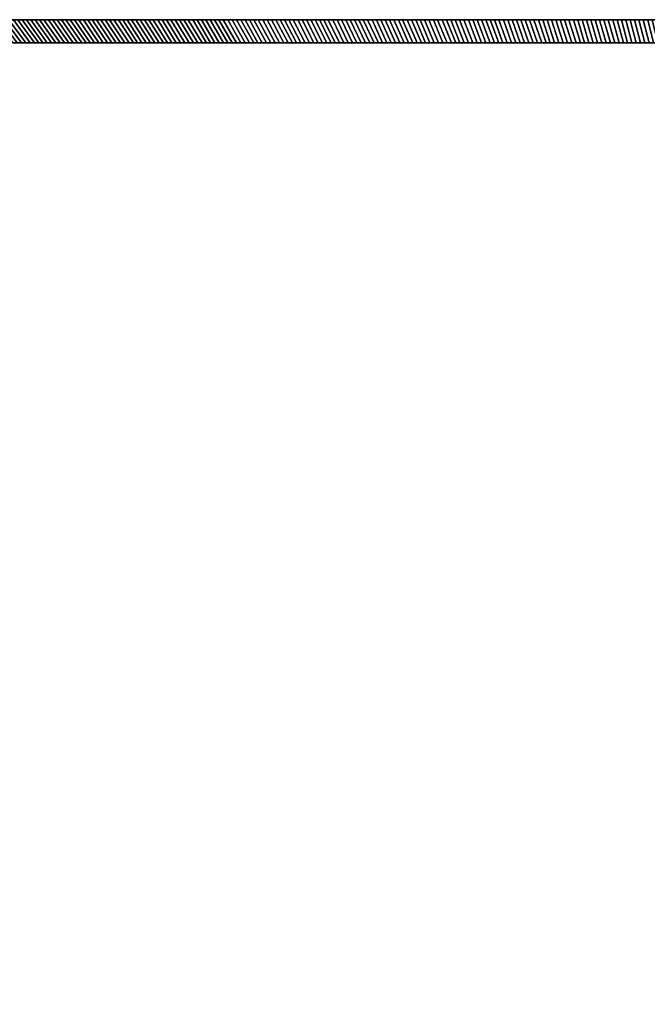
# Model space of a CAD drawing. Extents: x -14.9 to 10.6, y -11.3 to 8.7.
# Tile 7 of 13: x -8.7 to -2.4, y -1.3 to 8.7. Entities that reach past the tile are written whole.
import ezdxf

# ---------------------------------------------------------------- set-up
doc = ezdxf.new("R2010")
doc.units = 0
doc.header["$MEASUREMENT"] = 0
doc.layers.get('0').update_dxf_attribs({"linetype": 'CONTINUOUS'})

msp = doc.modelspace()

# ---------------------------------------------------------------- linework, layer by layer
at = {"elevation": -7.776}
msp.add_lwpolyline([(10.553, -7.707), (9.493, -11.184, -0.326191), (9.38, -11.267), (8.792, -11.267), (-14.676, -11.267, -0.376322), (-14.882, -11.032), (-14.882, -11.031), (-14.882, 8.499, -0.376322), (-14.676, 8.733), (8.792, 8.733), (9.38, 8.733, -0.32213), (9.492, 8.653), (10.553, 5.174, -0.164351), (10.553, 5.099, 0.155264), (10.553, -7.632, -0.162918)], format="xyb", close=True, dxfattribs=at)

# ---------------------------------------------------------------- meshes
mesh = msp.add_polymesh((2, 9))
for k, corner in enumerate([(-8.505, 8.497, -8.012), (-8.548, 8.497, -8.012), (-8.592, 8.497, -8.012), (-8.636, 8.497, -8.012), (-8.679, 8.497, -8.012), (-8.723, 8.497, -8.012), (-8.767, 8.497, -8.012), (-8.811, 8.497, -8.012), (-8.854, 8.497, -8.012), (-8.673, 8.733, -7.776), (-8.717, 8.733, -7.776), (-8.762, 8.733, -7.776), (-8.806, 8.733, -7.776), (-8.851, 8.733, -7.776), (-8.895, 8.733, -7.776), (-8.94, 8.733, -7.776), (-8.984, 8.733, -7.776), (-9.029, 8.733, -7.776)]):
    mesh.set_mesh_vertex(divmod(k, 9), corner)
mesh = msp.add_polymesh((2, 9))
for k, corner in enumerate([(-8.811, 8.497, 6.73), (-8.767, 8.497, 6.73), (-8.723, 8.497, 6.73), (-8.679, 8.497, 6.73), (-8.636, 8.497, 6.73), (-8.592, 8.497, 6.73), (-8.548, 8.497, 6.73), (-8.505, 8.497, 6.73), (-8.461, 8.497, 6.73), (-8.984, 8.733, 6.494), (-8.94, 8.733, 6.494), (-8.895, 8.733, 6.494), (-8.851, 8.733, 6.494), (-8.806, 8.733, 6.494), (-8.762, 8.733, 6.494), (-8.717, 8.733, 6.494), (-8.673, 8.733, 6.494), (-8.628, 8.733, 6.494)]):
    mesh.set_mesh_vertex(divmod(k, 9), corner)
mesh = msp.add_polymesh((2, 9))
for k, corner in enumerate([(-8.155, 8.497, -8.012), (-8.199, 8.497, -8.012), (-8.242, 8.497, -8.012), (-8.286, 8.497, -8.012), (-8.33, 8.497, -8.012), (-8.373, 8.497, -8.012), (-8.417, 8.497, -8.012), (-8.461, 8.497, -8.012), (-8.505, 8.497, -8.012), (-8.317, 8.733, -7.776), (-8.361, 8.733, -7.776), (-8.406, 8.733, -7.776), (-8.45, 8.733, -7.776), (-8.495, 8.733, -7.776), (-8.539, 8.733, -7.776), (-8.584, 8.733, -7.776), (-8.628, 8.733, -7.776), (-8.673, 8.733, -7.776)]):
    mesh.set_mesh_vertex(divmod(k, 9), corner)
mesh = msp.add_polymesh((2, 9))
for k, corner in enumerate([(-8.461, 8.497, 6.73), (-8.417, 8.497, 6.73), (-8.373, 8.497, 6.73), (-8.33, 8.497, 6.73), (-8.286, 8.497, 6.73), (-8.242, 8.497, 6.73), (-8.199, 8.497, 6.73), (-8.155, 8.497, 6.73), (-8.111, 8.497, 6.73), (-8.628, 8.733, 6.494), (-8.584, 8.733, 6.494), (-8.539, 8.733, 6.494), (-8.495, 8.733, 6.494), (-8.45, 8.733, 6.494), (-8.406, 8.733, 6.494), (-8.361, 8.733, 6.494), (-8.317, 8.733, 6.494), (-8.272, 8.733, 6.494)]):
    mesh.set_mesh_vertex(divmod(k, 9), corner)
mesh = msp.add_polymesh((2, 9))
for k, corner in enumerate([(-7.805, 8.497, -8.012), (-7.849, 8.497, -8.012), (-7.892, 8.497, -8.012), (-7.936, 8.497, -8.012), (-7.98, 8.497, -8.012), (-8.024, 8.497, -8.012), (-8.067, 8.497, -8.012), (-8.111, 8.497, -8.012), (-8.155, 8.497, -8.012), (-7.961, 8.733, -7.776), (-8.005, 8.733, -7.776), (-8.05, 8.733, -7.776), (-8.094, 8.733, -7.776), (-8.139, 8.733, -7.776), (-8.183, 8.733, -7.776), (-8.228, 8.733, -7.776), (-8.272, 8.733, -7.776), (-8.317, 8.733, -7.776)]):
    mesh.set_mesh_vertex(divmod(k, 9), corner)
mesh = msp.add_polymesh((2, 9))
for k, corner in enumerate([(-8.111, 8.497, 6.73), (-8.067, 8.497, 6.73), (-8.024, 8.497, 6.73), (-7.98, 8.497, 6.73), (-7.936, 8.497, 6.73), (-7.892, 8.497, 6.73), (-7.849, 8.497, 6.73), (-7.805, 8.497, 6.73), (-7.761, 8.497, 6.73), (-8.272, 8.733, 6.494), (-8.228, 8.733, 6.494), (-8.183, 8.733, 6.494), (-8.139, 8.733, 6.494), (-8.094, 8.733, 6.494), (-8.05, 8.733, 6.494), (-8.005, 8.733, 6.494), (-7.961, 8.733, 6.494), (-7.916, 8.733, 6.494)]):
    mesh.set_mesh_vertex(divmod(k, 9), corner)
mesh = msp.add_polymesh((2, 9))
for k, corner in enumerate([(-7.455, 8.497, -8.012), (-7.499, 8.497, -8.012), (-7.543, 8.497, -8.012), (-7.586, 8.497, -8.012), (-7.63, 8.497, -8.012), (-7.674, 8.497, -8.012), (-7.718, 8.497, -8.012), (-7.761, 8.497, -8.012), (-7.805, 8.497, -8.012), (-7.605, 8.733, -7.776), (-7.649, 8.733, -7.776), (-7.694, 8.733, -7.776), (-7.738, 8.733, -7.776), (-7.783, 8.733, -7.776), (-7.827, 8.733, -7.776), (-7.872, 8.733, -7.776), (-7.916, 8.733, -7.776), (-7.961, 8.733, -7.776)]):
    mesh.set_mesh_vertex(divmod(k, 9), corner)
mesh = msp.add_polymesh((2, 9))
for k, corner in enumerate([(-7.761, 8.497, 6.73), (-7.718, 8.497, 6.73), (-7.674, 8.497, 6.73), (-7.63, 8.497, 6.73), (-7.586, 8.497, 6.73), (-7.543, 8.497, 6.73), (-7.499, 8.497, 6.73), (-7.455, 8.497, 6.73), (-7.412, 8.497, 6.73), (-7.916, 8.733, 6.494), (-7.872, 8.733, 6.494), (-7.827, 8.733, 6.494), (-7.783, 8.733, 6.494), (-7.738, 8.733, 6.494), (-7.694, 8.733, 6.494), (-7.649, 8.733, 6.494), (-7.605, 8.733, 6.494), (-7.561, 8.733, 6.494)]):
    mesh.set_mesh_vertex(divmod(k, 9), corner)
mesh = msp.add_polymesh((2, 9))
for k, corner in enumerate([(-7.106, 8.497, -8.012), (-7.149, 8.497, -8.012), (-7.193, 8.497, -8.012), (-7.237, 8.497, -8.012), (-7.28, 8.497, -8.012), (-7.324, 8.497, -8.012), (-7.368, 8.497, -8.012), (-7.412, 8.497, -8.012), (-7.455, 8.497, -8.012), (-7.249, 8.733, -7.776), (-7.294, 8.733, -7.776), (-7.338, 8.733, -7.776), (-7.383, 8.733, -7.776), (-7.427, 8.733, -7.776), (-7.472, 8.733, -7.776), (-7.516, 8.733, -7.776), (-7.561, 8.733, -7.776), (-7.605, 8.733, -7.776)]):
    mesh.set_mesh_vertex(divmod(k, 9), corner)
mesh = msp.add_polymesh((2, 9))
for k, corner in enumerate([(-7.412, 8.497, 6.73), (-7.368, 8.497, 6.73), (-7.324, 8.497, 6.73), (-7.28, 8.497, 6.73), (-7.237, 8.497, 6.73), (-7.193, 8.497, 6.73), (-7.149, 8.497, 6.73), (-7.106, 8.497, 6.73), (-7.062, 8.497, 6.73), (-7.561, 8.733, 6.494), (-7.516, 8.733, 6.494), (-7.472, 8.733, 6.494), (-7.427, 8.733, 6.494), (-7.383, 8.733, 6.494), (-7.338, 8.733, 6.494), (-7.294, 8.733, 6.494), (-7.249, 8.733, 6.494), (-7.205, 8.733, 6.494)]):
    mesh.set_mesh_vertex(divmod(k, 9), corner)
mesh = msp.add_polymesh((2, 9))
for k, corner in enumerate([(-6.756, 8.497, -8.012), (-6.8, 8.497, -8.012), (-6.843, 8.497, -8.012), (-6.887, 8.497, -8.012), (-6.931, 8.497, -8.012), (-6.974, 8.497, -8.012), (-7.018, 8.497, -8.012), (-7.062, 8.497, -8.012), (-7.106, 8.497, -8.012), (-6.893, 8.733, -7.776), (-6.938, 8.733, -7.776), (-6.982, 8.733, -7.776), (-7.027, 8.733, -7.776), (-7.071, 8.733, -7.776), (-7.116, 8.733, -7.776), (-7.16, 8.733, -7.776), (-7.205, 8.733, -7.776), (-7.249, 8.733, -7.776)]):
    mesh.set_mesh_vertex(divmod(k, 9), corner)
mesh = msp.add_polymesh((2, 9))
for k, corner in enumerate([(-7.062, 8.497, 6.73), (-7.018, 8.497, 6.73), (-6.974, 8.497, 6.73), (-6.931, 8.497, 6.73), (-6.887, 8.497, 6.73), (-6.843, 8.497, 6.73), (-6.8, 8.497, 6.73), (-6.756, 8.497, 6.73), (-6.712, 8.497, 6.73), (-7.205, 8.733, 6.494), (-7.16, 8.733, 6.494), (-7.116, 8.733, 6.494), (-7.071, 8.733, 6.494), (-7.027, 8.733, 6.494), (-6.982, 8.733, 6.494), (-6.938, 8.733, 6.494), (-6.893, 8.733, 6.494), (-6.849, 8.733, 6.494)]):
    mesh.set_mesh_vertex(divmod(k, 9), corner)
mesh = msp.add_polymesh((2, 9))
for k, corner in enumerate([(-6.406, 8.497, -8.012), (-6.45, 8.497, -8.012), (-6.493, 8.497, -8.012), (-6.537, 8.497, -8.012), (-6.581, 8.497, -8.012), (-6.625, 8.497, -8.012), (-6.668, 8.497, -8.012), (-6.712, 8.497, -8.012), (-6.756, 8.497, -8.012), (-6.537, 8.733, -7.776), (-6.582, 8.733, -7.776), (-6.626, 8.733, -7.776), (-6.671, 8.733, -7.776), (-6.715, 8.733, -7.776), (-6.76, 8.733, -7.776), (-6.804, 8.733, -7.776), (-6.849, 8.733, -7.776), (-6.893, 8.733, -7.776)]):
    mesh.set_mesh_vertex(divmod(k, 9), corner)
mesh = msp.add_polymesh((2, 9))
for k, corner in enumerate([(-6.712, 8.497, 6.73), (-6.668, 8.497, 6.73), (-6.625, 8.497, 6.73), (-6.581, 8.497, 6.73), (-6.537, 8.497, 6.73), (-6.493, 8.497, 6.73), (-6.45, 8.497, 6.73), (-6.406, 8.497, 6.73), (-6.362, 8.497, 6.73), (-6.849, 8.733, 6.494), (-6.804, 8.733, 6.494), (-6.76, 8.733, 6.494), (-6.715, 8.733, 6.494), (-6.671, 8.733, 6.494), (-6.626, 8.733, 6.494), (-6.582, 8.733, 6.494), (-6.537, 8.733, 6.494), (-6.493, 8.733, 6.494)]):
    mesh.set_mesh_vertex(divmod(k, 9), corner)
mesh = msp.add_polymesh((2, 9))
for k, corner in enumerate([(-6.056, 8.497, -8.012), (-6.1, 8.497, -8.012), (-6.144, 8.497, -8.012), (-6.187, 8.497, -8.012), (-6.231, 8.497, -8.012), (-6.275, 8.497, -8.012), (-6.319, 8.497, -8.012), (-6.362, 8.497, -8.012), (-6.406, 8.497, -8.012), (-6.181, 8.733, -7.776), (-6.226, 8.733, -7.776), (-6.27, 8.733, -7.776), (-6.315, 8.733, -7.776), (-6.359, 8.733, -7.776), (-6.404, 8.733, -7.776), (-6.448, 8.733, -7.776), (-6.493, 8.733, -7.776), (-6.537, 8.733, -7.776)]):
    mesh.set_mesh_vertex(divmod(k, 9), corner)
mesh = msp.add_polymesh((2, 9))
for k, corner in enumerate([(-6.362, 8.497, 6.73), (-6.319, 8.497, 6.73), (-6.275, 8.497, 6.73), (-6.231, 8.497, 6.73), (-6.187, 8.497, 6.73), (-6.144, 8.497, 6.73), (-6.1, 8.497, 6.73), (-6.056, 8.497, 6.73), (-6.013, 8.497, 6.73), (-6.493, 8.733, 6.494), (-6.448, 8.733, 6.494), (-6.404, 8.733, 6.494), (-6.359, 8.733, 6.494), (-6.315, 8.733, 6.494), (-6.27, 8.733, 6.494), (-6.226, 8.733, 6.494), (-6.181, 8.733, 6.494), (-6.137, 8.733, 6.494)]):
    mesh.set_mesh_vertex(divmod(k, 9), corner)
mesh = msp.add_polymesh((2, 9))
for k, corner in enumerate([(-5.707, 8.497, -8.012), (-5.75, 8.497, -8.012), (-5.794, 8.497, -8.012), (-5.838, 8.497, -8.012), (-5.881, 8.497, -8.012), (-5.925, 8.497, -8.012), (-5.969, 8.497, -8.012), (-6.013, 8.497, -8.012), (-6.056, 8.497, -8.012), (-5.825, 8.733, -7.776), (-5.87, 8.733, -7.776), (-5.914, 8.733, -7.776), (-5.959, 8.733, -7.776), (-6.003, 8.733, -7.776), (-6.048, 8.733, -7.776), (-6.092, 8.733, -7.776), (-6.137, 8.733, -7.776), (-6.181, 8.733, -7.776)]):
    mesh.set_mesh_vertex(divmod(k, 9), corner)
mesh = msp.add_polymesh((2, 9))
for k, corner in enumerate([(-6.013, 8.497, 6.73), (-5.969, 8.497, 6.73), (-5.925, 8.497, 6.73), (-5.881, 8.497, 6.73), (-5.838, 8.497, 6.73), (-5.794, 8.497, 6.73), (-5.75, 8.497, 6.73), (-5.707, 8.497, 6.73), (-5.663, 8.497, 6.73), (-6.137, 8.733, 6.494), (-6.092, 8.733, 6.494), (-6.048, 8.733, 6.494), (-6.003, 8.733, 6.494), (-5.959, 8.733, 6.494), (-5.914, 8.733, 6.494), (-5.87, 8.733, 6.494), (-5.825, 8.733, 6.494), (-5.781, 8.733, 6.494)]):
    mesh.set_mesh_vertex(divmod(k, 9), corner)
mesh = msp.add_polymesh((2, 9))
for k, corner in enumerate([(-5.357, 8.497, -8.012), (-5.4, 8.497, -8.012), (-5.444, 8.497, -8.012), (-5.488, 8.497, -8.012), (-5.532, 8.497, -8.012), (-5.575, 8.497, -8.012), (-5.619, 8.497, -8.012), (-5.663, 8.497, -8.012), (-5.707, 8.497, -8.012), (-5.469, 8.733, -7.776), (-5.514, 8.733, -7.776), (-5.558, 8.733, -7.776), (-5.603, 8.733, -7.776), (-5.647, 8.733, -7.776), (-5.692, 8.733, -7.776), (-5.736, 8.733, -7.776), (-5.781, 8.733, -7.776), (-5.825, 8.733, -7.776)]):
    mesh.set_mesh_vertex(divmod(k, 9), corner)
mesh = msp.add_polymesh((2, 9))
for k, corner in enumerate([(-5.663, 8.497, 6.73), (-5.619, 8.497, 6.73), (-5.575, 8.497, 6.73), (-5.532, 8.497, 6.73), (-5.488, 8.497, 6.73), (-5.444, 8.497, 6.73), (-5.4, 8.497, 6.73), (-5.357, 8.497, 6.73), (-5.313, 8.497, 6.73), (-5.781, 8.733, 6.494), (-5.736, 8.733, 6.494), (-5.692, 8.733, 6.494), (-5.647, 8.733, 6.494), (-5.603, 8.733, 6.494), (-5.558, 8.733, 6.494), (-5.514, 8.733, 6.494), (-5.469, 8.733, 6.494), (-5.425, 8.733, 6.494)]):
    mesh.set_mesh_vertex(divmod(k, 9), corner)
mesh = msp.add_polymesh((2, 9))
for k, corner in enumerate([(-5.007, 8.497, -8.012), (-5.051, 8.497, -8.012), (-5.094, 8.497, -8.012), (-5.138, 8.497, -8.012), (-5.182, 8.497, -8.012), (-5.226, 8.497, -8.012), (-5.269, 8.497, -8.012), (-5.313, 8.497, -8.012), (-5.357, 8.497, -8.012), (-5.114, 8.733, -7.776), (-5.158, 8.733, -7.776), (-5.203, 8.733, -7.776), (-5.247, 8.733, -7.776), (-5.292, 8.733, -7.776), (-5.336, 8.733, -7.776), (-5.38, 8.733, -7.776), (-5.425, 8.733, -7.776), (-5.469, 8.733, -7.776)]):
    mesh.set_mesh_vertex(divmod(k, 9), corner)
mesh = msp.add_polymesh((2, 9))
for k, corner in enumerate([(-5.313, 8.497, 6.73), (-5.269, 8.497, 6.73), (-5.226, 8.497, 6.73), (-5.182, 8.497, 6.73), (-5.138, 8.497, 6.73), (-5.094, 8.497, 6.73), (-5.051, 8.497, 6.73), (-5.007, 8.497, 6.73), (-4.963, 8.497, 6.73), (-5.425, 8.733, 6.494), (-5.38, 8.733, 6.494), (-5.336, 8.733, 6.494), (-5.292, 8.733, 6.494), (-5.247, 8.733, 6.494), (-5.203, 8.733, 6.494), (-5.158, 8.733, 6.494), (-5.114, 8.733, 6.494), (-5.069, 8.733, 6.494)]):
    mesh.set_mesh_vertex(divmod(k, 9), corner)
mesh = msp.add_polymesh((2, 9))
for k, corner in enumerate([(-4.657, 8.497, -8.012), (-4.701, 8.497, -8.012), (-4.745, 8.497, -8.012), (-4.788, 8.497, -8.012), (-4.832, 8.497, -8.012), (-4.876, 8.497, -8.012), (-4.92, 8.497, -8.012), (-4.963, 8.497, -8.012), (-5.007, 8.497, -8.012), (-4.758, 8.733, -7.776), (-4.802, 8.733, -7.776), (-4.847, 8.733, -7.776), (-4.891, 8.733, -7.776), (-4.936, 8.733, -7.776), (-4.98, 8.733, -7.776), (-5.025, 8.733, -7.776), (-5.069, 8.733, -7.776), (-5.114, 8.733, -7.776)]):
    mesh.set_mesh_vertex(divmod(k, 9), corner)
mesh = msp.add_polymesh((2, 9))
for k, corner in enumerate([(-4.963, 8.497, 6.73), (-4.92, 8.497, 6.73), (-4.876, 8.497, 6.73), (-4.832, 8.497, 6.73), (-4.788, 8.497, 6.73), (-4.745, 8.497, 6.73), (-4.701, 8.497, 6.73), (-4.657, 8.497, 6.73), (-4.614, 8.497, 6.73), (-5.069, 8.733, 6.494), (-5.025, 8.733, 6.494), (-4.98, 8.733, 6.494), (-4.936, 8.733, 6.494), (-4.891, 8.733, 6.494), (-4.847, 8.733, 6.494), (-4.802, 8.733, 6.494), (-4.758, 8.733, 6.494), (-4.713, 8.733, 6.494)]):
    mesh.set_mesh_vertex(divmod(k, 9), corner)
mesh = msp.add_polymesh((2, 9))
for k, corner in enumerate([(-4.307, 8.497, -8.012), (-4.351, 8.497, -8.012), (-4.395, 8.497, -8.012), (-4.439, 8.497, -8.012), (-4.482, 8.497, -8.012), (-4.526, 8.497, -8.012), (-4.57, 8.497, -8.012), (-4.614, 8.497, -8.012), (-4.657, 8.497, -8.012), (-4.402, 8.733, -7.776), (-4.446, 8.733, -7.776), (-4.491, 8.733, -7.776), (-4.535, 8.733, -7.776), (-4.58, 8.733, -7.776), (-4.624, 8.733, -7.776), (-4.669, 8.733, -7.776), (-4.713, 8.733, -7.776), (-4.758, 8.733, -7.776)]):
    mesh.set_mesh_vertex(divmod(k, 9), corner)
mesh = msp.add_polymesh((2, 9))
for k, corner in enumerate([(-4.614, 8.497, 6.73), (-4.57, 8.497, 6.73), (-4.526, 8.497, 6.73), (-4.482, 8.497, 6.73), (-4.439, 8.497, 6.73), (-4.395, 8.497, 6.73), (-4.351, 8.497, 6.73), (-4.307, 8.497, 6.73), (-4.264, 8.497, 6.73), (-4.713, 8.733, 6.494), (-4.669, 8.733, 6.494), (-4.624, 8.733, 6.494), (-4.58, 8.733, 6.494), (-4.535, 8.733, 6.494), (-4.491, 8.733, 6.494), (-4.446, 8.733, 6.494), (-4.402, 8.733, 6.494), (-4.357, 8.733, 6.494)]):
    mesh.set_mesh_vertex(divmod(k, 9), corner)
mesh = msp.add_polymesh((2, 9))
for k, corner in enumerate([(-3.958, 8.497, -8.012), (-4.001, 8.497, -8.012), (-4.045, 8.497, -8.012), (-4.089, 8.497, -8.012), (-4.133, 8.497, -8.012), (-4.176, 8.497, -8.012), (-4.22, 8.497, -8.012), (-4.264, 8.497, -8.012), (-4.307, 8.497, -8.012), (-4.046, 8.733, -7.776), (-4.09, 8.733, -7.776), (-4.135, 8.733, -7.776), (-4.179, 8.733, -7.776), (-4.224, 8.733, -7.776), (-4.268, 8.733, -7.776), (-4.313, 8.733, -7.776), (-4.357, 8.733, -7.776), (-4.402, 8.733, -7.776)]):
    mesh.set_mesh_vertex(divmod(k, 9), corner)
mesh = msp.add_polymesh((2, 9))
for k, corner in enumerate([(-4.264, 8.497, 6.73), (-4.22, 8.497, 6.73), (-4.176, 8.497, 6.73), (-4.133, 8.497, 6.73), (-4.089, 8.497, 6.73), (-4.045, 8.497, 6.73), (-4.001, 8.497, 6.73), (-3.958, 8.497, 6.73), (-3.914, 8.497, 6.73), (-4.357, 8.733, 6.494), (-4.313, 8.733, 6.494), (-4.268, 8.733, 6.494), (-4.224, 8.733, 6.494), (-4.179, 8.733, 6.494), (-4.135, 8.733, 6.494), (-4.09, 8.733, 6.494), (-4.046, 8.733, 6.494), (-4.001, 8.733, 6.494)]):
    mesh.set_mesh_vertex(divmod(k, 9), corner)
mesh = msp.add_polymesh((2, 9))
for k, corner in enumerate([(-3.608, 8.497, -8.012), (-3.652, 8.497, -8.012), (-3.695, 8.497, -8.012), (-3.739, 8.497, -8.012), (-3.783, 8.497, -8.012), (-3.827, 8.497, -8.012), (-3.87, 8.497, -8.012), (-3.914, 8.497, -8.012), (-3.958, 8.497, -8.012), (-3.69, 8.733, -7.776), (-3.734, 8.733, -7.776), (-3.779, 8.733, -7.776), (-3.823, 8.733, -7.776), (-3.868, 8.733, -7.776), (-3.912, 8.733, -7.776), (-3.957, 8.733, -7.776), (-4.001, 8.733, -7.776), (-4.046, 8.733, -7.776)]):
    mesh.set_mesh_vertex(divmod(k, 9), corner)
mesh = msp.add_polymesh((2, 9))
for k, corner in enumerate([(-3.914, 8.497, 6.73), (-3.87, 8.497, 6.73), (-3.827, 8.497, 6.73), (-3.783, 8.497, 6.73), (-3.739, 8.497, 6.73), (-3.695, 8.497, 6.73), (-3.652, 8.497, 6.73), (-3.608, 8.497, 6.73), (-3.564, 8.497, 6.73), (-4.001, 8.733, 6.494), (-3.957, 8.733, 6.494), (-3.912, 8.733, 6.494), (-3.868, 8.733, 6.494), (-3.823, 8.733, 6.494), (-3.779, 8.733, 6.494), (-3.734, 8.733, 6.494), (-3.69, 8.733, 6.494), (-3.645, 8.733, 6.494)]):
    mesh.set_mesh_vertex(divmod(k, 9), corner)
mesh = msp.add_polymesh((2, 9))
for k, corner in enumerate([(-3.258, 8.497, -8.012), (-3.302, 8.497, -8.012), (-3.346, 8.497, -8.012), (-3.389, 8.497, -8.012), (-3.433, 8.497, -8.012), (-3.477, 8.497, -8.012), (-3.521, 8.497, -8.012), (-3.564, 8.497, -8.012), (-3.608, 8.497, -8.012), (-3.334, 8.733, -7.776), (-3.378, 8.733, -7.776), (-3.423, 8.733, -7.776), (-3.467, 8.733, -7.776), (-3.512, 8.733, -7.776), (-3.556, 8.733, -7.776), (-3.601, 8.733, -7.776), (-3.645, 8.733, -7.776), (-3.69, 8.733, -7.776)]):
    mesh.set_mesh_vertex(divmod(k, 9), corner)
mesh = msp.add_polymesh((2, 9))
for k, corner in enumerate([(-3.564, 8.497, 6.73), (-3.521, 8.497, 6.73), (-3.477, 8.497, 6.73), (-3.433, 8.497, 6.73), (-3.389, 8.497, 6.73), (-3.346, 8.497, 6.73), (-3.302, 8.497, 6.73), (-3.258, 8.497, 6.73), (-3.214, 8.497, 6.73), (-3.645, 8.733, 6.494), (-3.601, 8.733, 6.494), (-3.556, 8.733, 6.494), (-3.512, 8.733, 6.494), (-3.467, 8.733, 6.494), (-3.423, 8.733, 6.494), (-3.378, 8.733, 6.494), (-3.334, 8.733, 6.494), (-3.289, 8.733, 6.494)]):
    mesh.set_mesh_vertex(divmod(k, 9), corner)
mesh = msp.add_polymesh((2, 9))
for k, corner in enumerate([(-2.908, 8.497, -8.012), (-2.952, 8.497, -8.012), (-2.996, 8.497, -8.012), (-3.04, 8.497, -8.012), (-3.083, 8.497, -8.012), (-3.127, 8.497, -8.012), (-3.171, 8.497, -8.012), (-3.214, 8.497, -8.012), (-3.258, 8.497, -8.012), (-2.978, 8.733, -7.776), (-3.023, 8.733, -7.776), (-3.067, 8.733, -7.776), (-3.111, 8.733, -7.776), (-3.156, 8.733, -7.776), (-3.2, 8.733, -7.776), (-3.245, 8.733, -7.776), (-3.289, 8.733, -7.776), (-3.334, 8.733, -7.776)]):
    mesh.set_mesh_vertex(divmod(k, 9), corner)
mesh = msp.add_polymesh((2, 9))
for k, corner in enumerate([(-3.214, 8.497, 6.73), (-3.171, 8.497, 6.73), (-3.127, 8.497, 6.73), (-3.083, 8.497, 6.73), (-3.04, 8.497, 6.73), (-2.996, 8.497, 6.73), (-2.952, 8.497, 6.73), (-2.908, 8.497, 6.73), (-2.865, 8.497, 6.73), (-3.289, 8.733, 6.494), (-3.245, 8.733, 6.494), (-3.2, 8.733, 6.494), (-3.156, 8.733, 6.494), (-3.111, 8.733, 6.494), (-3.067, 8.733, 6.494), (-3.023, 8.733, 6.494), (-2.978, 8.733, 6.494), (-2.934, 8.733, 6.494)]):
    mesh.set_mesh_vertex(divmod(k, 9), corner)
mesh = msp.add_polymesh((2, 9))
for k, corner in enumerate([(-2.559, 8.497, -8.012), (-2.602, 8.497, -8.012), (-2.646, 8.497, -8.012), (-2.69, 8.497, -8.012), (-2.734, 8.497, -8.012), (-2.777, 8.497, -8.012), (-2.821, 8.497, -8.012), (-2.865, 8.497, -8.012), (-2.908, 8.497, -8.012), (-2.622, 8.733, -7.776), (-2.667, 8.733, -7.776), (-2.711, 8.733, -7.776), (-2.756, 8.733, -7.776), (-2.8, 8.733, -7.776), (-2.845, 8.733, -7.776), (-2.889, 8.733, -7.776), (-2.934, 8.733, -7.776), (-2.978, 8.733, -7.776)]):
    mesh.set_mesh_vertex(divmod(k, 9), corner)
mesh = msp.add_polymesh((2, 9))
for k, corner in enumerate([(-2.865, 8.497, 6.73), (-2.821, 8.497, 6.73), (-2.777, 8.497, 6.73), (-2.734, 8.497, 6.73), (-2.69, 8.497, 6.73), (-2.646, 8.497, 6.73), (-2.602, 8.497, 6.73), (-2.559, 8.497, 6.73), (-2.515, 8.497, 6.73), (-2.934, 8.733, 6.494), (-2.889, 8.733, 6.494), (-2.845, 8.733, 6.494), (-2.8, 8.733, 6.494), (-2.756, 8.733, 6.494), (-2.711, 8.733, 6.494), (-2.667, 8.733, 6.494), (-2.622, 8.733, 6.494), (-2.578, 8.733, 6.494)]):
    mesh.set_mesh_vertex(divmod(k, 9), corner)
mesh = msp.add_polymesh((2, 9))
for k, corner in enumerate([(-2.209, 8.497, -8.012), (-2.253, 8.497, -8.012), (-2.296, 8.497, -8.012), (-2.34, 8.497, -8.012), (-2.384, 8.497, -8.012), (-2.428, 8.497, -8.012), (-2.471, 8.497, -8.012), (-2.515, 8.497, -8.012), (-2.559, 8.497, -8.012), (-2.266, 8.733, -7.776), (-2.311, 8.733, -7.776), (-2.355, 8.733, -7.776), (-2.4, 8.733, -7.776), (-2.444, 8.733, -7.776), (-2.489, 8.733, -7.776), (-2.533, 8.733, -7.776), (-2.578, 8.733, -7.776), (-2.622, 8.733, -7.776)]):
    mesh.set_mesh_vertex(divmod(k, 9), corner)
mesh = msp.add_polymesh((2, 9))
for k, corner in enumerate([(-2.515, 8.497, 6.73), (-2.471, 8.497, 6.73), (-2.428, 8.497, 6.73), (-2.384, 8.497, 6.73), (-2.34, 8.497, 6.73), (-2.296, 8.497, 6.73), (-2.253, 8.497, 6.73), (-2.209, 8.497, 6.73), (-2.165, 8.497, 6.73), (-2.578, 8.733, 6.494), (-2.533, 8.733, 6.494), (-2.489, 8.733, 6.494), (-2.444, 8.733, 6.494), (-2.4, 8.733, 6.494), (-2.355, 8.733, 6.494), (-2.311, 8.733, 6.494), (-2.266, 8.733, 6.494), (-2.222, 8.733, 6.494)]):
    mesh.set_mesh_vertex(divmod(k, 9), corner)

doc.saveas('drawing.dxf')
